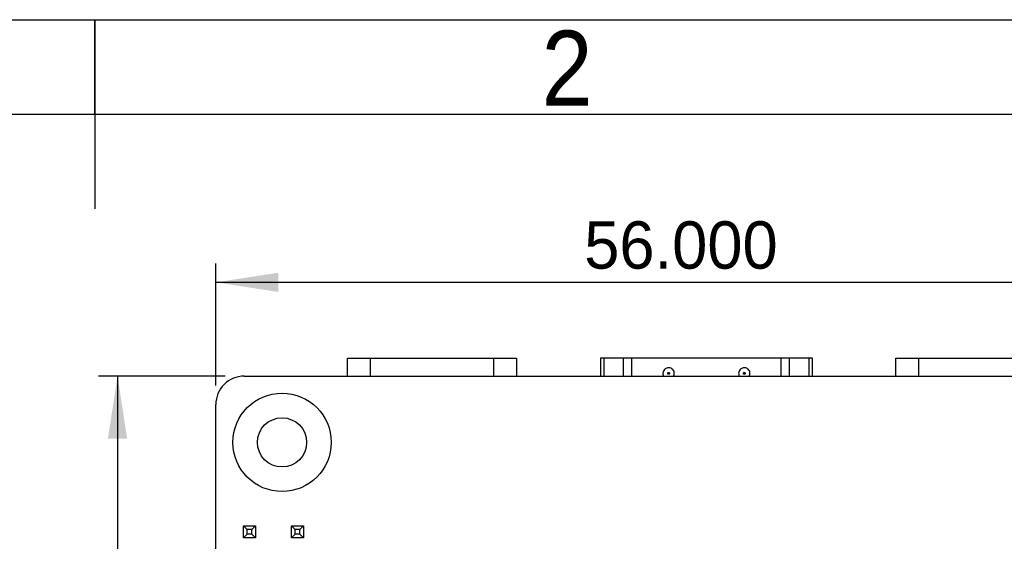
# Model space of a CAD drawing. Header units: millimetres. Extents: x 15 to 205, y 5 to 292.
# Tile 55 of 56: x 106 to 158, y 264 to 292. Entities that reach past the tile are written whole.
import ezdxf

# ---------------------------------------------------------------- set-up
doc = ezdxf.new("R2010")
doc.units = ezdxf.units.MM
for name, color, linetype in [('几何体', 7, 'Continuous'), ('尺寸', 3, 'Continuous'), ('注释', 2, 'Continuous'), ('草图直线', 1, 'Continuous')]:
    doc.layers.add(name, color=color, linetype=linetype)
doc.styles.add('SLDTEXTSTYLE1', font='Gothic.ttf', dxfattribs={"width": 0.913})
doc.styles.add('SLDTEXTSTYLE2', font='txt')
doc.dimstyles.new('SLDDIMSTYLE0', dxfattribs={"dimtxt": 2.5, "dimasz": 3.302, "dimexe": 0, "dimexo": 0.0625, "dimtad": 1, "dimdec": 3, "dimrnd": 1e-09, "dimzin": 4, "dimdsep": 46, "dimtxsty": 'SLDTEXTSTYLE2', "dimsah": 1, "dimcen": 0.09, "dimadec": 0, "dimazin": 1, "dimtfac": 1, "dimtdec": 3, "dimtofl": 0, "dimtmove": 0, "dimatfit": 3, "dimfxl": 1, "dimfrac": 2, "dimtolj": 1, "dimtzin": 12, "dimarcsym": 0})

# ---------------------------------------------------------------- blocks, each defined once
blk = doc.blocks.new('_D_9')
at = {"layer": '尺寸', "transparency": 16777216}
for p, q in [((116.397, 272.66), (116.397, 279.118)), ((172.397, 272.66), (172.397, 279.118)), ((116.397, 278.118), (172.397, 278.118))]:
    blk.add_line(p, q, dxfattribs=at)
for points in [[(116.397, 278.118), (119.699, 277.61), (119.699, 278.626)], [(172.397, 278.118), (169.095, 278.626), (169.095, 277.61)]]:
    blk.add_solid(points, dxfattribs=at)
at = {"layer": '尺寸', "transparency": 16777216, "insert": (135.866, 281.341), "char_height": 2.5, "attachment_point": 1, "style": 'SLDTEXTSTYLE2'}
blk.add_mtext('56.000', dxfattribs=at)
blk = doc.blocks.new('_D_10')
at = {"layer": '尺寸', "transparency": 16777216}
for p, q in [((116.897, 273.16), (110.203, 273.16)), ((111.203, 273.16), (111.203, 188.16)), ((116.897, 188.16), (110.203, 188.16))]:
    blk.add_line(p, q, dxfattribs=at)
for points in [[(111.203, 273.16), (110.695, 269.858), (111.711, 269.858)], [(111.203, 188.16), (111.711, 191.462), (110.695, 191.462)]]:
    blk.add_solid(points, dxfattribs=at)
at = {"layer": '尺寸', "transparency": 16777216, "insert": (107.981, 195.882), "char_height": 2.5, "attachment_point": 1, "rotation": 90, "style": 'SLDTEXTSTYLE2'}
blk.add_mtext('85.000', dxfattribs=at)

msp = doc.modelspace()

# ---------------------------------------------------------------- linework, layer by layer
at = {"layer": '几何体'}
for p, q in [((123.3558, 274.105), (124.5558, 274.105)), ((123.3558, 273.1601), (123.3558, 274.105)), ((124.5558, 274.105), (131.0958, 274.105)), ((124.5558, 274.105), (124.5558, 273.1601)), ((131.0958, 274.105), (132.2958, 274.105)), ((131.0958, 273.1601), (131.0958, 274.105)), ((132.2958, 274.105), (132.2958, 273.1601)), ((136.9171, 274.105), (136.7267, 274.105)), ((136.7267, 274.105), (136.7267, 273.1601)), ((137.9313, 274.105), (136.9171, 274.105)), ((136.9171, 273.1601), (136.9171, 274.105)), ((138.391, 274.105), (137.9313, 274.105)), ((137.9313, 274.105), (137.9313, 273.1601)), ((146.2624, 274.105), (138.391, 274.105)), ((138.391, 273.1601), (138.391, 274.105)), ((146.7221, 274.105), (146.2624, 274.105)), ((146.2624, 274.105), (146.2624, 273.1601)), ((147.7363, 274.105), (146.7221, 274.105)), ((146.7221, 273.1601), (146.7221, 274.105)), ((147.9267, 274.105), (147.7363, 274.105)), ((147.7363, 274.105), (147.7363, 273.1601)), ((147.9267, 273.1601), (147.9267, 274.105)), ((152.3258, 274.105), (153.5258, 274.105)), ((152.3258, 273.1601), (152.3258, 274.105)), ((153.5258, 274.105), (160.0658, 274.105)), ((153.5258, 274.105), (153.5258, 273.1601)), ((117.8968, 273.1601), (170.8967, 273.1601)), ((116.3967, 189.6601), (116.3967, 271.6599)), ((118.0497, 265.06), (117.8594, 265.25)), ((117.8594, 265.25), (118.4894, 265.25)), ((117.8594, 264.62), (117.8594, 265.25)), ((118.2997, 265.06), (118.0497, 265.06)), ((118.0497, 264.81), (118.0497, 265.06)), ((118.4894, 265.25), (118.2997, 265.06)), ((118.2997, 264.81), (118.2997, 265.06)), ((118.4894, 265.25), (118.4894, 264.62)), ((118.4894, 265.25), (118.4894, 265.25)), ((120.5897, 265.06), (120.3994, 265.25)), ((120.3994, 265.25), (121.0294, 265.25)), ((120.3994, 264.62), (120.3994, 265.25)), ((120.8397, 265.06), (120.5897, 265.06)), ((120.5897, 264.81), (120.5897, 265.06)), ((121.0294, 265.25), (120.8397, 265.06)), ((120.8397, 264.81), (120.8397, 265.06)), ((121.0294, 265.25), (121.0294, 264.62)), ((121.0294, 265.25), (121.0294, 265.25)), ((118.0497, 264.81), (117.8594, 264.62)), ((118.4894, 264.62), (117.8594, 264.62)), ((118.2997, 264.81), (118.0497, 264.81)), ((118.4894, 264.62), (118.2997, 264.81)), ((118.4894, 264.62), (118.4894, 264.62)), ((120.5897, 264.81), (120.3994, 264.62)), ((121.0294, 264.62), (120.3994, 264.62)), ((120.8397, 264.81), (120.5897, 264.81)), ((121.0294, 264.62), (120.8397, 264.81)), ((121.0294, 264.62), (121.0294, 264.62))]:
    msp.add_line(p, q, dxfattribs=at)
for radius in [2.6, 1.3]:
    msp.add_circle((119.8968, 269.6599), radius, dxfattribs=at)
msp.add_arc((117.8967, 271.66), 1.5, 89.99647, 180.00353, dxfattribs=at)
for points, knots in [([(140.5872, 273.1601), (140.5998, 273.1863), (140.6273, 273.2438), (140.6297, 273.3429), (140.6, 273.4411), (140.5401, 273.5243), (140.455, 273.5819), (140.3797, 273.6028), (140.3298, 273.6053), (140.2864, 273.6038), (140.2193, 273.5897), (140.1341, 273.5428), (140.0666, 273.465), (140.0276, 273.369), (140.025, 273.2684), (140.0409, 273.1944), (140.0638, 273.1641), (140.0668, 273.1601)], [0, 0, 0, 0, 0.0698241, 0.1527666, 0.2321667, 0.314607, 0.3952126, 0.4761714, 0.4997325, 0.5158558, 0.5809079, 0.6636219, 0.7459871, 0.8254456, 0.9083882, 0.9877882, 1, 1, 1, 1]), ([(140.3267, 273.255), (140.32, 273.2556), (140.31, 273.2566), (140.2984, 273.2631), (140.2884, 273.2718), (140.2808, 273.2829), (140.277, 273.2954), (140.2762, 273.3084), (140.2794, 273.3248), (140.291, 273.341), (140.3073, 273.3527), (140.3203, 273.3542), (140.3267, 273.355)], [0, 0, 0, 0, 0.1279652, 0.189348, 0.2524038, 0.3807446, 0.441013, 0.5020124, 0.6286248, 0.7519522, 0.877625, 1, 1, 1, 1]), ([(140.3267, 273.355), (140.3334, 273.3542), (140.3465, 273.3526), (140.3629, 273.3404), (140.3725, 273.3269), (140.3763, 273.3144), (140.3772, 273.3015), (140.3741, 273.2853), (140.3626, 273.2691), (140.3463, 273.2575), (140.3332, 273.2558), (140.3267, 273.255)], [0, 0, 0, 0, 0.1270052, 0.2507152, 0.3799599, 0.4401126, 0.500723, 0.627275, 0.7495542, 0.8752184, 1, 1, 1, 1]), ([(144.3267, 273.605), (144.32, 273.6048), (144.2864, 273.6041), (144.2193, 273.5895), (144.1341, 273.5429), (144.0666, 273.465), (144.0276, 273.369), (144.025, 273.2684), (144.0409, 273.1944), (144.0638, 273.1641), (144.0668, 273.1601)], [0, 0, 0, 0, 0.0322294, 0.162264, 0.3276037, 0.492246, 0.651078, 0.8168744, 0.9755895, 1, 1, 1, 1]), ([(144.3267, 273.255), (144.3202, 273.2558), (144.3072, 273.2575), (144.2935, 273.2674), (144.2849, 273.2771), (144.2785, 273.2886), (144.2761, 273.3016), (144.2772, 273.3144), (144.2811, 273.3269), (144.2888, 273.3379), (144.2986, 273.3465), (144.3101, 273.353), (144.32, 273.3542), (144.3267, 273.355)], [0, 0, 0, 0, 0.1238687, 0.249974, 0.3130935, 0.3740756, 0.4995849, 0.560555, 0.6208327, 0.7487957, 0.8113091, 0.872418, 1, 1, 1, 1]), ([(144.5872, 273.1601), (144.5998, 273.1863), (144.6273, 273.2438), (144.6297, 273.3429), (144.6, 273.4411), (144.5401, 273.5243), (144.455, 273.5817), (144.3797, 273.6033), (144.3365, 273.6046), (144.3267, 273.605)], [0, 0, 0, 0, 0.13972289, 0.30569685, 0.46458192, 0.62955089, 0.79084843, 0.95285259, 1, 1, 1, 1]), ([(144.3267, 273.355), (144.3333, 273.3542), (144.3465, 273.3528), (144.3603, 273.3428), (144.3687, 273.333), (144.3749, 273.3214), (144.3773, 273.3083), (144.3762, 273.2954), (144.3722, 273.2829), (144.3645, 273.2718), (144.3545, 273.2632), (144.3431, 273.2566), (144.3333, 273.2556), (144.3267, 273.255)], [0, 0, 0, 0, 0.1249181, 0.2511184, 0.3135388, 0.3742826, 0.5005177, 0.5614551, 0.6219234, 0.7509981, 0.8139636, 0.8747969, 1, 1, 1, 1])]:
    msp.add_open_spline(points, degree=3, knots=knots, dxfattribs=at)
at = {"layer": '草图直线'}
for p, q in [((15, 292), (205, 292)), ((110, 292), (110, 282)), ((110, 287), (110, 292)), ((20, 287), (200, 287))]:
    msp.add_line(p, q, dxfattribs=at)

# ---------------------------------------------------------------- texts
at = {"layer": '注释', "insert": (134.96, 291.4203), "char_height": 3.9687, "attachment_point": 2, "style": 'SLDTEXTSTYLE1'}
msp.add_mtext('2', dxfattribs=at)

# ---------------------------------------------------------------- dimensions: what is measured, and where the dimension line sits
at = {"layer": '尺寸'}
for base, p1, p2, angle, picture, middle in [((172.3966, 278.1182), (116.3967, 271.6599), (172.3966, 271.6599), 0, '_D_9', (140.2308, 278.1182)), ((111.2032, 188.16), (117.8968, 273.1601), (117.8968, 188.16), 90, '_D_10', (111.2032, 200.2468))]:
    dim = msp.add_linear_dim(base=base, p1=p1, p2=p2, angle=angle, dimstyle='SLDDIMSTYLE0', dxfattribs=at)
    dim.commit()
    dim.dimension.update_dxf_attribs({"geometry": picture, "text_midpoint": middle, "dimtype": 160})

doc.saveas('drawing.dxf')
